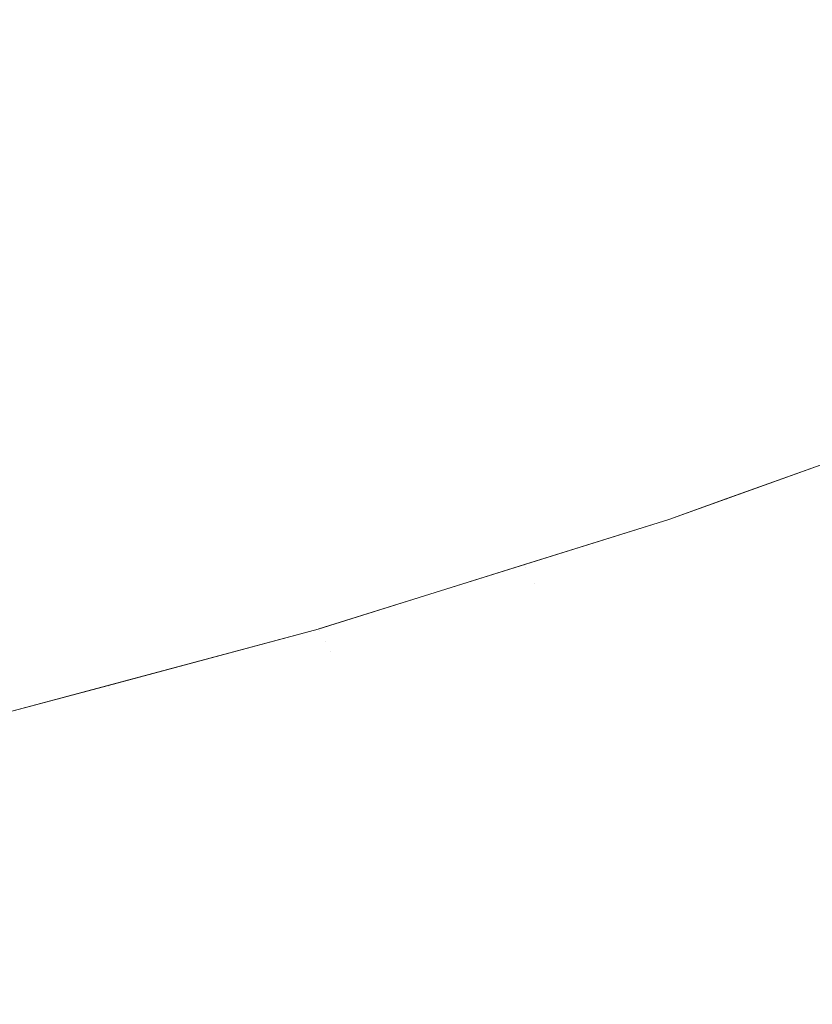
# Model space of a CAD drawing. Header units: centimetres. Extents: x -35.1 to 36.2, y 4.2 to 6.
# Tile 228 of 256: x 12.087 to 12.1157, y 4.5002 to 4.5358. Entities that reach past the tile are written whole.
import ezdxf

# ---------------------------------------------------------------- set-up
doc = ezdxf.new("R2010")
doc.units = ezdxf.units.CM
doc.header["$LTSCALE"] = 2.54
doc.layers.add('Lucido design-1', color=7, linetype='Continuous')

# ---------------------------------------------------------------- blocks, each defined once
blk = doc.blocks.new('Gruppo-4-1')
at = {"color": 7, "linetype": 'Continuous', "lineweight": 9}
blk.add_3dface([(-34.952766, 5.900212, -2276.22217), (-34.952766, 4.300212, -2276.22217), (36.079692, 4.300212, -2276.22217), (36.079692, 5.900212, -2276.22217)], dxfattribs=at)
for points, invisible_edges in [([(12.109233, 4.536925, -2276.665321), (12.115632, 4.539387, -2276.665321), (12.116533, 4.538124, -2276.667449), (12.110083, 4.535643, -2276.667449)], 15), ([(12.093602, 4.536654, -2276.65914), (12.100106, 4.538801, -2276.65914), (12.100999, 4.537347, -2276.661164), (12.094437, 4.535181, -2276.661164)], 15), ([(12.093602, 4.536654, -2276.65914), (12.086975, 4.534642, -2276.65914), (12.086174, 4.536184, -2276.657156), (12.092739, 4.538177, -2276.657156)], 15), ([(12.109233, 4.536925, -2276.665321), (12.102693, 4.53459, -2276.665321), (12.101862, 4.535943, -2276.663225), (12.108348, 4.538259, -2276.663225)], 15), ([(12.110083, 4.535643, -2276.667449), (12.116533, 4.538124, -2276.667449), (12.117397, 4.536913, -2276.669608), (12.110899, 4.534414, -2276.669608)], 15), ([(12.094437, 4.535181, -2276.661164), (12.100999, 4.537347, -2276.661164), (12.101862, 4.535943, -2276.663225), (12.095244, 4.533758, -2276.663225)], 15), ([(12.094437, 4.535181, -2276.661164), (12.087751, 4.533151, -2276.661164), (12.086975, 4.534642, -2276.65914), (12.093602, 4.536654, -2276.65914)], 15), ([(12.110083, 4.535643, -2276.667449), (12.103493, 4.53329, -2276.667449), (12.102693, 4.53459, -2276.665321), (12.109233, 4.536925, -2276.665321)], 15), ([(12.110899, 4.534414, -2276.669608), (12.117397, 4.536913, -2276.669608), (12.118223, 4.535755, -2276.671794), (12.111679, 4.533238, -2276.671794)], 15), ([(12.095244, 4.533758, -2276.663225), (12.101862, 4.535943, -2276.663225), (12.102693, 4.53459, -2276.665321), (12.09602, 4.532388, -2276.665321)], 15), ([(12.110899, 4.534414, -2276.669608), (12.104259, 4.532043, -2276.669608), (12.103493, 4.53329, -2276.667449), (12.110083, 4.535643, -2276.667449)], 15), ([(12.111679, 4.533238, -2276.671794), (12.118223, 4.535755, -2276.671794), (12.119012, 4.53465, -2276.674006), (12.112424, 4.532116, -2276.674006)], 15), ([(12.095244, 4.533758, -2276.663225), (12.088499, 4.531711, -2276.663225), (12.087751, 4.533151, -2276.661164), (12.094437, 4.535181, -2276.661164)], 15), ([(12.080232, 4.532771, -2276.65914), (12.086975, 4.534642, -2276.65914), (12.087751, 4.533151, -2276.661164), (12.080947, 4.531262, -2276.661164)], 15), ([(12.09602, 4.532388, -2276.665321), (12.102693, 4.53459, -2276.665321), (12.103493, 4.53329, -2276.667449), (12.096767, 4.531071, -2276.667449)], 15), ([(12.112424, 4.532116, -2276.674006), (12.119012, 4.53465, -2276.674006), (12.119762, 4.533599, -2276.676241), (12.113132, 4.531049, -2276.676241)], 15), ([(12.111679, 4.533238, -2276.671794), (12.104992, 4.530851, -2276.671794), (12.104259, 4.532043, -2276.669608), (12.110899, 4.534414, -2276.669608)], 15), ([(12.09602, 4.532388, -2276.665321), (12.089221, 4.530324, -2276.665321), (12.088499, 4.531711, -2276.663225), (12.095244, 4.533758, -2276.663225)], 15), ([(12.113132, 4.531049, -2276.676241), (12.119762, 4.533599, -2276.676241), (12.120473, 4.532601, -2276.678496), (12.113804, 4.530036, -2276.678496)], 15), ([(12.080947, 4.531262, -2276.661164), (12.087751, 4.533151, -2276.661164), (12.088499, 4.531711, -2276.663225), (12.081637, 4.529806, -2276.663225)], 15), ([(12.096767, 4.531071, -2276.667449), (12.103493, 4.53329, -2276.667449), (12.104259, 4.532043, -2276.669608), (12.097483, 4.529807, -2276.669608)], 15), ([(12.112424, 4.532116, -2276.674006), (12.105692, 4.529713, -2276.674006), (12.104992, 4.530851, -2276.671794), (12.111679, 4.533238, -2276.671794)], 15), ([(12.096767, 4.531071, -2276.667449), (12.089914, 4.52899, -2276.667449), (12.089221, 4.530324, -2276.665321), (12.09602, 4.532388, -2276.665321)], 15), ([(12.113804, 4.530036, -2276.678496), (12.120473, 4.532601, -2276.678496), (12.121146, 4.531658, -2276.680769), (12.114439, 4.529079, -2276.680769)], 15), ([(12.097483, 4.529807, -2276.669608), (12.104259, 4.532043, -2276.669608), (12.104992, 4.530851, -2276.671794), (12.098168, 4.528599, -2276.671794)], 15), ([(12.113132, 4.531049, -2276.676241), (12.106357, 4.52863, -2276.676241), (12.105692, 4.529713, -2276.674006), (12.112424, 4.532116, -2276.674006)], 15), ([(12.081637, 4.529806, -2276.663225), (12.088499, 4.531711, -2276.663225), (12.089221, 4.530324, -2276.665321), (12.082301, 4.528403, -2276.665321)], 15), ([(12.114439, 4.529079, -2276.680769), (12.121146, 4.531658, -2276.680769), (12.12178, 4.53077, -2276.683058), (12.115037, 4.528177, -2276.683058)], 15), ([(12.097483, 4.529807, -2276.669608), (12.090579, 4.527711, -2276.669608), (12.089914, 4.52899, -2276.667449), (12.096767, 4.531071, -2276.667449)], 15), ([(12.113804, 4.530036, -2276.678496), (12.106988, 4.527603, -2276.678496), (12.106357, 4.52863, -2276.676241), (12.113132, 4.531049, -2276.676241)], 15), ([(12.098168, 4.528599, -2276.671794), (12.104992, 4.530851, -2276.671794), (12.105692, 4.529713, -2276.674006), (12.098822, 4.527445, -2276.674006)], 15), ([(12.115037, 4.528177, -2276.683058), (12.12178, 4.53077, -2276.683058), (12.122375, 4.529937, -2276.68536), (12.115599, 4.52733, -2276.68536)], 15), ([(12.082301, 4.528403, -2276.665321), (12.089221, 4.530324, -2276.665321), (12.089914, 4.52899, -2276.667449), (12.082941, 4.527054, -2276.667449)], 15), ([(12.114439, 4.529079, -2276.680769), (12.107585, 4.526632, -2276.680769), (12.106988, 4.527603, -2276.678496), (12.113804, 4.530036, -2276.678496)], 15), ([(12.115599, 4.52733, -2276.68536), (12.122375, 4.529937, -2276.68536), (12.12293, 4.529158, -2276.687674), (12.116124, 4.52654, -2276.687674)], 15), ([(12.098168, 4.528599, -2276.671794), (12.091215, 4.526488, -2276.671794), (12.090579, 4.527711, -2276.669608), (12.097483, 4.529807, -2276.669608)], 15), ([(12.098822, 4.527445, -2276.674006), (12.105692, 4.529713, -2276.674006), (12.106357, 4.52863, -2276.676241), (12.099444, 4.526348, -2276.676241)], 15), ([(12.082941, 4.527054, -2276.667449), (12.089914, 4.52899, -2276.667449), (12.090579, 4.527711, -2276.669608), (12.083553, 4.525761, -2276.669608)], 15), ([(12.115037, 4.528177, -2276.683058), (12.108148, 4.525717, -2276.683058), (12.107585, 4.526632, -2276.680769), (12.114439, 4.529079, -2276.680769)], 15), ([(12.098822, 4.527445, -2276.674006), (12.091822, 4.52532, -2276.674006), (12.091215, 4.526488, -2276.671794), (12.098168, 4.528599, -2276.671794)], 15), ([(12.099444, 4.526348, -2276.676241), (12.106357, 4.52863, -2276.676241), (12.106988, 4.527603, -2276.678496), (12.100034, 4.525307, -2276.678496)], 15), ([(12.115599, 4.52733, -2276.68536), (12.108675, 4.524858, -2276.68536), (12.108148, 4.525717, -2276.683058), (12.115037, 4.528177, -2276.683058)], 15), ([(12.083553, 4.525761, -2276.669608), (12.090579, 4.527711, -2276.669608), (12.091215, 4.526488, -2276.671794), (12.08414, 4.524524, -2276.671794)], 15), ([(12.099444, 4.526348, -2276.676241), (12.092399, 4.52421, -2276.676241), (12.091822, 4.52532, -2276.674006), (12.098822, 4.527445, -2276.674006)], 15), ([(12.100034, 4.525307, -2276.678496), (12.106988, 4.527603, -2276.678496), (12.107585, 4.526632, -2276.680769), (12.100592, 4.524324, -2276.680769)], 15), ([(12.116124, 4.52654, -2276.687674), (12.109168, 4.524056, -2276.687674), (12.108675, 4.524858, -2276.68536), (12.115599, 4.52733, -2276.68536)], 15), ([(12.100592, 4.524324, -2276.680769), (12.107585, 4.526632, -2276.680769), (12.108148, 4.525717, -2276.683058), (12.101117, 4.523397, -2276.683058)], 15), ([(12.08414, 4.524524, -2276.671794), (12.091215, 4.526488, -2276.671794), (12.091822, 4.52532, -2276.674006), (12.084699, 4.523343, -2276.674006)], 15), ([(12.100034, 4.525307, -2276.678496), (12.092947, 4.523156, -2276.678496), (12.092399, 4.52421, -2276.676241), (12.099444, 4.526348, -2276.676241)], 15), ([(12.116612, 4.525804, -2276.689995), (12.109627, 4.52331, -2276.689995), (12.109168, 4.524056, -2276.687674), (12.116124, 4.52654, -2276.687674)], 15), ([(12.101117, 4.523397, -2276.683058), (12.108148, 4.525717, -2276.683058), (12.108675, 4.524858, -2276.68536), (12.10161, 4.522527, -2276.68536)], 15), ([(12.117063, 4.525124, -2276.692323), (12.110051, 4.52262, -2276.692323), (12.109627, 4.52331, -2276.689995), (12.116612, 4.525804, -2276.689995)], 15), ([(12.084699, 4.523343, -2276.674006), (12.091822, 4.52532, -2276.674006), (12.092399, 4.52421, -2276.676241), (12.085231, 4.52222, -2276.676241)], 15), ([(12.100592, 4.524324, -2276.680769), (12.093465, 4.52216, -2276.680769), (12.092947, 4.523156, -2276.678496), (12.100034, 4.525307, -2276.678496)], 15), ([(12.10161, 4.522527, -2276.68536), (12.108675, 4.524858, -2276.68536), (12.109168, 4.524056, -2276.687674), (12.102071, 4.521714, -2276.687674)], 15), ([(12.117478, 4.524499, -2276.694654), (12.110441, 4.521986, -2276.694654), (12.110051, 4.52262, -2276.692323), (12.117063, 4.525124, -2276.692323)], 15), ([(12.117857, 4.523928, -2276.696987), (12.110797, 4.521407, -2276.696987), (12.110441, 4.521986, -2276.694654), (12.117478, 4.524499, -2276.694654)], 15), ([(12.085231, 4.52222, -2276.676241), (12.092399, 4.52421, -2276.676241), (12.092947, 4.523156, -2276.678496), (12.085736, 4.521154, -2276.678496)], 15), ([(12.101117, 4.523397, -2276.683058), (12.093953, 4.521222, -2276.683058), (12.093465, 4.52216, -2276.680769), (12.100592, 4.524324, -2276.680769)], 15), ([(12.102071, 4.521714, -2276.687674), (12.109168, 4.524056, -2276.687674), (12.109627, 4.52331, -2276.689995), (12.102499, 4.520958, -2276.689995)], 15), ([(12.1182, 4.523411, -2276.699319), (12.111119, 4.520883, -2276.699319), (12.110797, 4.521407, -2276.696987), (12.117857, 4.523928, -2276.696987)], 15), ([(12.118507, 4.522947, -2276.701649), (12.111408, 4.520412, -2276.701649), (12.111119, 4.520883, -2276.699319), (12.1182, 4.523411, -2276.699319)], 15), ([(12.085736, 4.521154, -2276.678496), (12.092947, 4.523156, -2276.678496), (12.093465, 4.52216, -2276.680769), (12.086213, 4.520147, -2276.680769)], 15), ([(12.10161, 4.522527, -2276.68536), (12.094411, 4.520341, -2276.68536), (12.093953, 4.521222, -2276.683058), (12.101117, 4.523397, -2276.683058)], 15), ([(12.102499, 4.520958, -2276.689995), (12.109627, 4.52331, -2276.689995), (12.110051, 4.52262, -2276.692323), (12.102896, 4.520259, -2276.692323)], 15), ([(12.11878, 4.522536, -2276.703974), (12.111664, 4.519996, -2276.703974), (12.111408, 4.520412, -2276.701649), (12.118507, 4.522947, -2276.701649)], 15), ([(12.102071, 4.521714, -2276.687674), (12.094839, 4.519518, -2276.687674), (12.094411, 4.520341, -2276.68536), (12.10161, 4.522527, -2276.68536)], 15), ([(12.102896, 4.520259, -2276.692323), (12.110051, 4.52262, -2276.692323), (12.110441, 4.521986, -2276.694654), (12.10326, 4.519616, -2276.694654)], 15), ([(12.119018, 4.522177, -2276.706291), (12.111888, 4.519631, -2276.706291), (12.111664, 4.519996, -2276.703974), (12.11878, 4.522536, -2276.703974)], 15), ([(12.086213, 4.520147, -2276.680769), (12.093465, 4.52216, -2276.680769), (12.093953, 4.521222, -2276.683058), (12.086663, 4.519198, -2276.683058)], 15), ([(12.10326, 4.519616, -2276.694654), (12.110441, 4.521986, -2276.694654), (12.110797, 4.521407, -2276.696987), (12.103592, 4.519029, -2276.696987)], 15), ([(12.112584, 4.518514, -2276.72217), (12.122659, 4.522127, -2276.72217), (12.119756, 4.521086, -2276.92217), (12.110483, 4.517761, -2276.92217)], 10), ([(12.119223, 4.521869, -2276.7086), (12.11208, 4.519319, -2276.7086), (12.111888, 4.519631, -2276.706291), (12.119018, 4.522177, -2276.706291)], 15), ([(12.122659, 4.522127, -2276.72217), (12.112584, 4.518514, -2276.72217), (12.112583, 4.518501, -2276.71995), (12.119758, 4.521063, -2276.71995)], 14), ([(12.102499, 4.520958, -2276.689995), (12.095236, 4.518753, -2276.689995), (12.094839, 4.519518, -2276.687674), (12.102071, 4.521714, -2276.687674)], 15), ([(12.119394, 4.521611, -2276.710899), (12.112241, 4.519058, -2276.710899), (12.11208, 4.519319, -2276.7086), (12.119223, 4.521869, -2276.7086)], 15), ([(12.103592, 4.519029, -2276.696987), (12.110797, 4.521407, -2276.696987), (12.111119, 4.520883, -2276.699319), (12.103894, 4.518498, -2276.699319)], 15), ([(12.119532, 4.521403, -2276.713185), (12.112371, 4.518846, -2276.713185), (12.112241, 4.519058, -2276.710899), (12.119394, 4.521611, -2276.710899)], 15), ([(12.119638, 4.521243, -2276.715456), (12.112471, 4.518684, -2276.715456), (12.112371, 4.518846, -2276.713185), (12.119532, 4.521403, -2276.713185)], 15), ([(12.086663, 4.519198, -2276.683058), (12.093953, 4.521222, -2276.683058), (12.094411, 4.520341, -2276.68536), (12.087085, 4.518308, -2276.68536)], 15), ([(12.102896, 4.520259, -2276.692323), (12.095604, 4.518045, -2276.692323), (12.095236, 4.518753, -2276.689995), (12.102499, 4.520958, -2276.689995)], 15), ([(12.119802, 4.520995, -2276.925344), (12.112625, 4.518433, -2276.925344), (12.110483, 4.517761, -2276.92217), (12.119756, 4.521086, -2276.92217)], 11), ([(12.119713, 4.52113, -2276.717712), (12.112541, 4.518569, -2276.717712), (12.112471, 4.518684, -2276.715456), (12.119638, 4.521243, -2276.715456)], 15), ([(12.119758, 4.521063, -2276.71995), (12.112583, 4.518501, -2276.71995), (12.112541, 4.518569, -2276.717712), (12.119713, 4.52113, -2276.717712)], 15), ([(12.119896, 4.520854, -2276.928615), (12.112713, 4.51829, -2276.928615), (12.112625, 4.518433, -2276.925344), (12.119802, 4.520995, -2276.925344)], 15), ([(12.103894, 4.518498, -2276.699319), (12.111119, 4.520883, -2276.699319), (12.111408, 4.520412, -2276.701649), (12.104164, 4.518021, -2276.701649)], 15), ([(12.120059, 4.520608, -2276.931982), (12.112866, 4.51804, -2276.931982), (12.112713, 4.51829, -2276.928615), (12.119896, 4.520854, -2276.928615)], 15), ([(12.112969, 4.517872, -2276.933702), (12.112866, 4.51804, -2276.931982), (12.120059, 4.520608, -2276.931982), (12.120169, 4.520443, -2276.933702)], 15), ([(12.087085, 4.518308, -2276.68536), (12.094411, 4.520341, -2276.68536), (12.094839, 4.519518, -2276.687674), (12.087479, 4.517476, -2276.687674)], 15), ([(12.10326, 4.519616, -2276.694654), (12.095943, 4.517395, -2276.694654), (12.095604, 4.518045, -2276.692323), (12.102896, 4.520259, -2276.692323)], 15), ([(12.104164, 4.518021, -2276.701649), (12.111408, 4.520412, -2276.701649), (12.111664, 4.519996, -2276.703974), (12.104403, 4.517599, -2276.703974)], 15), ([(12.120169, 4.520443, -2276.933702), (12.120298, 4.520248, -2276.935444), (12.113091, 4.517674, -2276.935444), (12.112969, 4.517872, -2276.933702)], 15), ([(12.113232, 4.517445, -2276.93721), (12.113091, 4.517674, -2276.935444), (12.120298, 4.520248, -2276.935444), (12.120449, 4.520021, -2276.93721)], 15), ([(12.104403, 4.517599, -2276.703974), (12.111664, 4.519996, -2276.703974), (12.111888, 4.519631, -2276.706291), (12.104612, 4.51723, -2276.706291)], 15), ([(12.120449, 4.520021, -2276.93721), (12.12062, 4.519763, -2276.938998), (12.113393, 4.517183, -2276.938998), (12.113232, 4.517445, -2276.93721)], 15), ([(12.087479, 4.517476, -2276.687674), (12.094839, 4.519518, -2276.687674), (12.095236, 4.518753, -2276.689995), (12.087846, 4.516702, -2276.689995)], 15), ([(12.103592, 4.519029, -2276.696987), (12.096251, 4.516801, -2276.696987), (12.095943, 4.517395, -2276.694654), (12.10326, 4.519616, -2276.694654)], 15), ([(12.104612, 4.51723, -2276.706291), (12.111888, 4.519631, -2276.706291), (12.11208, 4.519319, -2276.7086), (12.104792, 4.516914, -2276.7086)], 15), ([(12.113575, 4.516886, -2276.940809), (12.113393, 4.517183, -2276.938998), (12.12062, 4.519763, -2276.938998), (12.120814, 4.519471, -2276.940809)], 15), ([(12.087085, 4.518308, -2276.68536), (12.079642, 4.516431, -2276.68536), (12.079256, 4.517331, -2276.683058), (12.086663, 4.519198, -2276.683058)], 15), ([(12.104792, 4.516914, -2276.7086), (12.11208, 4.519319, -2276.7086), (12.112241, 4.519058, -2276.710899), (12.104942, 4.516649, -2276.710899)], 15), ([(12.120814, 4.519471, -2276.940809), (12.121031, 4.519143, -2276.942641), (12.113779, 4.516554, -2276.942641), (12.113575, 4.516886, -2276.940809)], 15), ([(12.114006, 4.516186, -2276.944493), (12.113779, 4.516554, -2276.942641), (12.121031, 4.519143, -2276.942641), (12.121272, 4.51878, -2276.944493)], 15), ([(12.103894, 4.518498, -2276.699319), (12.096531, 4.516263, -2276.699319), (12.096251, 4.516801, -2276.696987), (12.103592, 4.519029, -2276.696987)], 15), ([(12.104942, 4.516649, -2276.710899), (12.112241, 4.519058, -2276.710899), (12.112371, 4.518846, -2276.713185), (12.105063, 4.516434, -2276.713185)], 15), ([(12.105063, 4.516434, -2276.713185), (12.112371, 4.518846, -2276.713185), (12.112471, 4.518684, -2276.715456), (12.105157, 4.51627, -2276.715456)], 15), ([(12.121272, 4.51878, -2276.944493), (12.121539, 4.518378, -2276.946366), (12.114256, 4.515778, -2276.946366), (12.114006, 4.516186, -2276.944493)], 15), ([(12.087846, 4.516702, -2276.689995), (12.095236, 4.518753, -2276.689995), (12.095604, 4.518045, -2276.692323), (12.088185, 4.515986, -2276.692323)], 15), ([(12.104164, 4.518021, -2276.701649), (12.096782, 4.515781, -2276.701649), (12.096531, 4.516263, -2276.699319), (12.103894, 4.518498, -2276.699319)], 15), ([(12.105157, 4.51627, -2276.715456), (12.112471, 4.518684, -2276.715456), (12.112541, 4.518569, -2276.717712), (12.105223, 4.516153, -2276.717712)], 15), ([(12.105223, 4.516153, -2276.717712), (12.112541, 4.518569, -2276.717712), (12.112583, 4.518501, -2276.71995), (12.105262, 4.516085, -2276.71995)], 15), ([(12.110483, 4.517761, -2276.72217), (12.105262, 4.516085, -2276.71995), (12.112583, 4.518501, -2276.71995)], 11), ([(12.105301, 4.516016, -2276.925344), (12.112625, 4.518433, -2276.925344), (12.112713, 4.51829, -2276.928615), (12.105383, 4.515871, -2276.928615)], 15), ([(12.110483, 4.517761, -2276.92217), (12.112625, 4.518433, -2276.925344), (12.105301, 4.516016, -2276.925344)], 11), ([(12.110483, 4.517761, -2276.92217), (12.110483, 4.517761, -2276.72217), (12.112584, 4.518514, -2276.72217)], 9), ([(12.112583, 4.518501, -2276.71995), (12.112584, 4.518514, -2276.72217), (12.110483, 4.517761, -2276.72217)], 9), ([(12.087479, 4.517476, -2276.687674), (12.080002, 4.515591, -2276.687674), (12.079642, 4.516431, -2276.68536), (12.087085, 4.518308, -2276.68536)], 15), ([(12.105383, 4.515871, -2276.928615), (12.112713, 4.51829, -2276.928615), (12.112866, 4.51804, -2276.931982), (12.105526, 4.515618, -2276.931982)], 15), ([(12.114531, 4.515332, -2276.948259), (12.114256, 4.515778, -2276.946366), (12.121539, 4.518378, -2276.946366), (12.121831, 4.517938, -2276.948259)], 15), ([(12.088185, 4.515986, -2276.692323), (12.095604, 4.518045, -2276.692323), (12.095943, 4.517395, -2276.694654), (12.088497, 4.515328, -2276.694654)], 15), ([(12.104403, 4.517599, -2276.703974), (12.097004, 4.515353, -2276.703974), (12.096782, 4.515781, -2276.701649), (12.104164, 4.518021, -2276.701649)], 15), ([(12.097813, 4.513797, -2276.72217), (12.110483, 4.517761, -2276.72217), (12.105255, 4.516125, -2276.92217), (12.097792, 4.513791, -2276.92217)], 10), ([(12.105262, 4.516085, -2276.71995), (12.110483, 4.517761, -2276.72217), (12.097813, 4.513797, -2276.72217)], 9), ([(12.105301, 4.516016, -2276.925344), (12.105255, 4.516125, -2276.92217), (12.110483, 4.517761, -2276.92217)], 9), ([(12.110483, 4.517761, -2276.72217), (12.110483, 4.517761, -2276.92217), (12.105255, 4.516125, -2276.92217)], 9), ([(12.105623, 4.515448, -2276.933702), (12.105526, 4.515618, -2276.931982), (12.112866, 4.51804, -2276.931982), (12.112969, 4.517872, -2276.933702)], 15), ([(12.112969, 4.517872, -2276.933702), (12.113091, 4.517674, -2276.935444), (12.105736, 4.515247, -2276.935444), (12.105623, 4.515448, -2276.933702)], 15), ([(12.121831, 4.517938, -2276.948259), (12.12215, 4.517457, -2276.95017), (12.114831, 4.514844, -2276.95017), (12.114531, 4.515332, -2276.948259)], 15), ([(12.087846, 4.516702, -2276.689995), (12.080337, 4.514809, -2276.689995), (12.080002, 4.515591, -2276.687674), (12.087479, 4.517476, -2276.687674)], 15), ([(12.088497, 4.515328, -2276.694654), (12.095943, 4.517395, -2276.694654), (12.096251, 4.516801, -2276.696987), (12.088782, 4.514727, -2276.696987)], 15), ([(12.104612, 4.51723, -2276.706291), (12.097198, 4.514979, -2276.706291), (12.097004, 4.515353, -2276.703974), (12.104403, 4.517599, -2276.703974)], 15), ([(12.105868, 4.515015, -2276.93721), (12.105736, 4.515247, -2276.935444), (12.113091, 4.517674, -2276.935444), (12.113232, 4.517445, -2276.93721)], 15), ([(12.113232, 4.517445, -2276.93721), (12.113393, 4.517183, -2276.938998), (12.106019, 4.514749, -2276.938998), (12.105868, 4.515015, -2276.93721)], 15), ([(12.115157, 4.514314, -2276.952099), (12.114831, 4.514844, -2276.95017), (12.12215, 4.517457, -2276.95017), (12.122497, 4.516934, -2276.952099)], 15), ([(12.104792, 4.516914, -2276.7086), (12.097365, 4.514659, -2276.7086), (12.097198, 4.514979, -2276.706291), (12.104612, 4.51723, -2276.706291)], 15), ([(12.106189, 4.514448, -2276.940809), (12.106019, 4.514749, -2276.938998), (12.113393, 4.517183, -2276.938998), (12.113575, 4.516886, -2276.940809)], 15), ([(12.088185, 4.515986, -2276.692323), (12.080647, 4.514086, -2276.692323), (12.080337, 4.514809, -2276.689995), (12.087846, 4.516702, -2276.689995)], 15), ([(12.088782, 4.514727, -2276.696987), (12.096251, 4.516801, -2276.696987), (12.096531, 4.516263, -2276.699319), (12.089039, 4.514183, -2276.699319)], 15), ([(12.104942, 4.516649, -2276.710899), (12.097504, 4.514391, -2276.710899), (12.097365, 4.514659, -2276.7086), (12.104792, 4.516914, -2276.7086)], 15), ([(12.105063, 4.516434, -2276.713185), (12.097617, 4.514174, -2276.713185), (12.097504, 4.514391, -2276.710899), (12.104942, 4.516649, -2276.710899)], 15), ([(12.113575, 4.516886, -2276.940809), (12.113779, 4.516554, -2276.942641), (12.10638, 4.514112, -2276.942641), (12.106189, 4.514448, -2276.940809)], 15), ([(12.122497, 4.516934, -2276.952099), (12.122873, 4.516368, -2276.954044), (12.11551, 4.513739, -2276.954044), (12.115157, 4.514314, -2276.952099)], 15), ([(12.105157, 4.51627, -2276.715456), (12.097704, 4.514007, -2276.715456), (12.097617, 4.514174, -2276.713185), (12.105063, 4.516434, -2276.713185)], 15), ([(12.106592, 4.513738, -2276.944493), (12.10638, 4.514112, -2276.942641), (12.113779, 4.516554, -2276.942641), (12.114006, 4.516186, -2276.944493)], 15), ([(12.115891, 4.513119, -2276.956004), (12.11551, 4.513739, -2276.954044), (12.122873, 4.516368, -2276.954044), (12.123278, 4.515757, -2276.956004)], 15), ([(12.088497, 4.515328, -2276.694654), (12.080931, 4.513421, -2276.694654), (12.080647, 4.514086, -2276.692323), (12.088185, 4.515986, -2276.692323)], 15), ([(12.089039, 4.514183, -2276.699319), (12.096531, 4.516263, -2276.699319), (12.096782, 4.515781, -2276.701649), (12.08927, 4.513695, -2276.701649)], 15), ([(12.105223, 4.516153, -2276.717712), (12.097765, 4.51389, -2276.717712), (12.097704, 4.514007, -2276.715456), (12.105157, 4.51627, -2276.715456)], 15), ([(12.105262, 4.516085, -2276.71995), (12.097801, 4.51382, -2276.71995), (12.097765, 4.51389, -2276.717712), (12.105223, 4.516153, -2276.717712)], 15), ([(12.097838, 4.51375, -2276.925344), (12.097792, 4.513791, -2276.92217), (12.105255, 4.516125, -2276.92217)], 9), ([(12.097813, 4.513797, -2276.72217), (12.097801, 4.51382, -2276.71995), (12.105262, 4.516085, -2276.71995)], 11), ([(12.105255, 4.516125, -2276.92217), (12.105301, 4.516016, -2276.925344), (12.097838, 4.51375, -2276.925344)], 11), ([(12.105383, 4.515871, -2276.928615), (12.097914, 4.513603, -2276.928615), (12.097838, 4.51375, -2276.925344), (12.105301, 4.516016, -2276.925344)], 15), ([(12.114006, 4.516186, -2276.944493), (12.114256, 4.515778, -2276.946366), (12.106825, 4.513326, -2276.946366), (12.106592, 4.513738, -2276.944493)], 15), ([(12.08927, 4.513695, -2276.701649), (12.096782, 4.515781, -2276.701649), (12.097004, 4.515353, -2276.703974), (12.089475, 4.513263, -2276.703974)], 15), ([(12.105526, 4.515618, -2276.931982), (12.098047, 4.513347, -2276.931982), (12.097914, 4.513603, -2276.928615), (12.105383, 4.515871, -2276.928615)], 15), ([(12.098047, 4.513347, -2276.931982), (12.105526, 4.515618, -2276.931982), (12.105623, 4.515448, -2276.933702)], 11), ([(12.107082, 4.512873, -2276.948259), (12.106825, 4.513326, -2276.946366), (12.114256, 4.515778, -2276.946366), (12.114531, 4.515332, -2276.948259)], 15), ([(12.088782, 4.514727, -2276.696987), (12.081192, 4.512814, -2276.696987), (12.080931, 4.513421, -2276.694654), (12.088497, 4.515328, -2276.694654)], 15), ([(12.089475, 4.513263, -2276.703974), (12.097004, 4.515353, -2276.703974), (12.097198, 4.514979, -2276.706291), (12.089654, 4.512885, -2276.706291)], 15), ([(12.105623, 4.515448, -2276.933702), (12.098242, 4.512972, -2276.935444), (12.098047, 4.513347, -2276.931982)], 11), ([(12.105623, 4.515448, -2276.933702), (12.105736, 4.515247, -2276.935444), (12.098242, 4.512972, -2276.935444)], 11), ([(12.098364, 4.512737, -2276.93721), (12.098242, 4.512972, -2276.935444), (12.105736, 4.515247, -2276.935444), (12.105868, 4.515015, -2276.93721)], 15), ([(12.114531, 4.515332, -2276.948259), (12.114831, 4.514844, -2276.95017), (12.107362, 4.512379, -2276.95017), (12.107082, 4.512873, -2276.948259)], 15), ([(12.089654, 4.512885, -2276.706291), (12.097198, 4.514979, -2276.706291), (12.097365, 4.514659, -2276.7086), (12.089808, 4.512561, -2276.7086)], 15), ([(12.105868, 4.515015, -2276.93721), (12.106019, 4.514749, -2276.938998), (12.098504, 4.512468, -2276.938998), (12.098364, 4.512737, -2276.93721)], 15), ([(12.089039, 4.514183, -2276.699319), (12.081427, 4.512265, -2276.699319), (12.081192, 4.512814, -2276.696987), (12.088782, 4.514727, -2276.696987)], 15), ([(12.089808, 4.512561, -2276.7086), (12.097365, 4.514659, -2276.7086), (12.097504, 4.514391, -2276.710899), (12.089936, 4.51229, -2276.710899)], 15), ([(12.098662, 4.512164, -2276.940809), (12.098504, 4.512468, -2276.938998), (12.106019, 4.514749, -2276.938998), (12.106189, 4.514448, -2276.940809)], 15), ([(12.107667, 4.511842, -2276.952099), (12.107362, 4.512379, -2276.95017), (12.114831, 4.514844, -2276.95017), (12.115157, 4.514314, -2276.952099)], 15), ([(12.08927, 4.513695, -2276.701649), (12.081638, 4.511772, -2276.701649), (12.081427, 4.512265, -2276.699319), (12.089039, 4.514183, -2276.699319)], 15), ([(12.089936, 4.51229, -2276.710899), (12.097504, 4.514391, -2276.710899), (12.097617, 4.514174, -2276.713185), (12.09004, 4.512071, -2276.713185)], 15), ([(12.09004, 4.512071, -2276.713185), (12.097617, 4.514174, -2276.713185), (12.097704, 4.514007, -2276.715456), (12.09012, 4.511902, -2276.715456)], 15), ([(12.106189, 4.514448, -2276.940809), (12.10638, 4.514112, -2276.942641), (12.098839, 4.511823, -2276.942641), (12.098662, 4.512164, -2276.940809)], 15), ([(12.115157, 4.514314, -2276.952099), (12.11551, 4.513739, -2276.954044), (12.107997, 4.51126, -2276.954044), (12.107667, 4.511842, -2276.952099)], 15), ([(12.084622, 4.510259, -2276.72217), (12.097792, 4.513791, -2276.72217), (12.097792, 4.513791, -2276.92217), (12.090203, 4.511756, -2276.92217)], 10), ([(12.097792, 4.513791, -2276.72217), (12.084622, 4.510259, -2276.72217), (12.09021, 4.511713, -2276.71995)], 10), ([(12.09012, 4.511902, -2276.715456), (12.097704, 4.514007, -2276.715456), (12.097765, 4.51389, -2276.717712), (12.090177, 4.511783, -2276.717712)], 15), ([(12.090177, 4.511783, -2276.717712), (12.097765, 4.51389, -2276.717712), (12.097801, 4.51382, -2276.71995), (12.09021, 4.511713, -2276.71995)], 15), ([(12.090244, 4.511642, -2276.925344), (12.090203, 4.511756, -2276.92217), (12.097792, 4.513791, -2276.92217)], 9), ([(12.09021, 4.511713, -2276.71995), (12.097801, 4.51382, -2276.71995), (12.097792, 4.513791, -2276.72217)], 11), ([(12.097792, 4.513791, -2276.92217), (12.097838, 4.51375, -2276.925344), (12.090244, 4.511642, -2276.925344)], 11), ([(12.097801, 4.51382, -2276.71995), (12.097813, 4.513797, -2276.72217), (12.097792, 4.513791, -2276.72217)], 9), ([(12.097792, 4.513791, -2276.92217), (12.097792, 4.513791, -2276.72217), (12.097813, 4.513797, -2276.72217)], 9), ([(12.099036, 4.511445, -2276.944493), (12.098839, 4.511823, -2276.942641), (12.10638, 4.514112, -2276.942641), (12.106592, 4.513738, -2276.944493)], 15), ([(12.089475, 4.513263, -2276.703974), (12.081825, 4.511335, -2276.703974), (12.081638, 4.511772, -2276.701649), (12.08927, 4.513695, -2276.701649)], 15), ([(12.090244, 4.511642, -2276.925344), (12.097838, 4.51375, -2276.925344), (12.097914, 4.513603, -2276.928615), (12.090314, 4.511493, -2276.928615)], 15), ([(12.090314, 4.511493, -2276.928615), (12.097914, 4.513603, -2276.928615), (12.098047, 4.513347, -2276.931982), (12.090437, 4.511234, -2276.931982)], 15), ([(12.106592, 4.513738, -2276.944493), (12.106825, 4.513326, -2276.946366), (12.099253, 4.511027, -2276.946366), (12.099036, 4.511445, -2276.944493)], 15), ([(12.108353, 4.510632, -2276.956004), (12.107997, 4.51126, -2276.954044), (12.11551, 4.513739, -2276.954044), (12.115891, 4.513119, -2276.956004)], 15), ([(12.089654, 4.512885, -2276.706291), (12.081989, 4.510953, -2276.706291), (12.081825, 4.511335, -2276.703974), (12.089475, 4.513263, -2276.703974)], 15), ([(12.090437, 4.511234, -2276.931982), (12.098047, 4.513347, -2276.931982), (12.098242, 4.512972, -2276.935444), (12.090616, 4.510855, -2276.935444)], 15), ([(12.099491, 4.510569, -2276.948259), (12.099253, 4.511027, -2276.946366), (12.106825, 4.513326, -2276.946366), (12.107082, 4.512873, -2276.948259)], 15), ([(12.115891, 4.513119, -2276.956004), (12.1163, 4.512453, -2276.957979), (12.108735, 4.509956, -2276.957979), (12.108353, 4.510632, -2276.956004)], 15), ([(12.089808, 4.512561, -2276.7086), (12.082129, 4.510626, -2276.7086), (12.081989, 4.510953, -2276.706291), (12.089654, 4.512885, -2276.706291)], 15), ([(12.090729, 4.510617, -2276.93721), (12.090616, 4.510855, -2276.935444), (12.098242, 4.512972, -2276.935444), (12.098364, 4.512737, -2276.93721)], 15), ([(12.098364, 4.512737, -2276.93721), (12.098504, 4.512468, -2276.938998), (12.090858, 4.510345, -2276.938998), (12.090729, 4.510617, -2276.93721)], 15), ([(12.107082, 4.512873, -2276.948259), (12.107362, 4.512379, -2276.95017), (12.099752, 4.510069, -2276.95017), (12.099491, 4.510569, -2276.948259)], 15), ([(12.089936, 4.51229, -2276.710899), (12.082247, 4.510352, -2276.710899), (12.082129, 4.510626, -2276.7086), (12.089808, 4.512561, -2276.7086)], 15), ([(12.091004, 4.510038, -2276.940809), (12.090858, 4.510345, -2276.938998), (12.098504, 4.512468, -2276.938998), (12.098662, 4.512164, -2276.940809)], 15), ([(12.100034, 4.509525, -2276.952099), (12.099752, 4.510069, -2276.95017), (12.107362, 4.512379, -2276.95017), (12.107667, 4.511842, -2276.952099)], 15), ([(12.108735, 4.509956, -2276.957979), (12.1163, 4.512453, -2276.957979), (12.11674, 4.511738, -2276.959966), (12.109146, 4.509232, -2276.959966)], 15), ([(12.09004, 4.512071, -2276.713185), (12.082342, 4.51013, -2276.713185), (12.082247, 4.510352, -2276.710899), (12.089936, 4.51229, -2276.710899)], 15), ([(12.09012, 4.511902, -2276.715456), (12.082415, 4.50996, -2276.715456), (12.082342, 4.51013, -2276.713185), (12.09004, 4.512071, -2276.713185)], 15), ([(12.098662, 4.512164, -2276.940809), (12.098839, 4.511823, -2276.942641), (12.091167, 4.509693, -2276.942641), (12.091004, 4.510038, -2276.940809)], 15), ([(12.090177, 4.511783, -2276.717712), (12.082466, 4.50984, -2276.717712), (12.082415, 4.50996, -2276.715456), (12.09012, 4.511902, -2276.715456)], 15), ([(12.09021, 4.511713, -2276.71995), (12.082497, 4.509768, -2276.71995), (12.082466, 4.50984, -2276.717712), (12.090177, 4.511783, -2276.717712)], 15), ([(12.082497, 4.509768, -2276.71995), (12.09021, 4.511713, -2276.71995), (12.084622, 4.510259, -2276.72217)], 11), ([(12.084622, 4.510259, -2276.92217), (12.090203, 4.511756, -2276.92217), (12.090244, 4.511642, -2276.925344)], 10), ([(12.090203, 4.511756, -2276.92217), (12.084622, 4.510259, -2276.92217), (12.084622, 4.510259, -2276.72217)], 10), ([(12.091348, 4.509311, -2276.944493), (12.091167, 4.509693, -2276.942641), (12.098839, 4.511823, -2276.942641), (12.099036, 4.511445, -2276.944493)], 15), ([(12.107667, 4.511842, -2276.952099), (12.107997, 4.51126, -2276.954044), (12.100341, 4.508935, -2276.954044), (12.100034, 4.509525, -2276.952099)], 15), ([(12.109146, 4.509232, -2276.959966), (12.11674, 4.511738, -2276.959966), (12.11721, 4.510974, -2276.961965), (12.109585, 4.508457, -2276.961965)], 15), ([(12.090244, 4.511642, -2276.925344), (12.082527, 4.509697, -2276.925344), (12.084622, 4.510259, -2276.92217)], 11), ([(12.090314, 4.511493, -2276.928615), (12.082591, 4.509547, -2276.928615), (12.082527, 4.509697, -2276.925344), (12.090244, 4.511642, -2276.925344)], 15), ([(12.090437, 4.511234, -2276.931982), (12.082704, 4.509285, -2276.931982), (12.082591, 4.509547, -2276.928615), (12.090314, 4.511493, -2276.928615)], 15), ([(12.099036, 4.511445, -2276.944493), (12.099253, 4.511027, -2276.946366), (12.091548, 4.508888, -2276.946366), (12.091348, 4.509311, -2276.944493)], 15), ([(12.090616, 4.510855, -2276.935444), (12.082868, 4.508902, -2276.935444), (12.082704, 4.509285, -2276.931982), (12.090437, 4.511234, -2276.931982)], 15), ([(12.091768, 4.508425, -2276.948259), (12.091548, 4.508888, -2276.946366), (12.099253, 4.511027, -2276.946366), (12.099491, 4.510569, -2276.948259)], 15), ([(12.100671, 4.5083, -2276.956004), (12.100341, 4.508935, -2276.954044), (12.107997, 4.51126, -2276.954044), (12.108353, 4.510632, -2276.956004)], 15), ([(12.109585, 4.508457, -2276.961965), (12.11721, 4.510974, -2276.961965), (12.117711, 4.510158, -2276.963974), (12.110054, 4.507631, -2276.963974)], 15), ([(12.082971, 4.508662, -2276.93721), (12.082868, 4.508902, -2276.935444), (12.090616, 4.510855, -2276.935444), (12.090729, 4.510617, -2276.93721)], 15), ([(12.090729, 4.510617, -2276.93721), (12.090858, 4.510345, -2276.938998), (12.083089, 4.508387, -2276.938998), (12.082971, 4.508662, -2276.93721)], 15), ([(12.108353, 4.510632, -2276.956004), (12.108735, 4.509956, -2276.957979), (12.101027, 4.507616, -2276.957979), (12.100671, 4.5083, -2276.956004)], 15), ([(12.083222, 4.508076, -2276.940809), (12.083089, 4.508387, -2276.938998), (12.090858, 4.510345, -2276.938998), (12.091004, 4.510038, -2276.940809)], 15), ([(12.099491, 4.510569, -2276.948259), (12.099752, 4.510069, -2276.95017), (12.092008, 4.507919, -2276.95017), (12.091768, 4.508425, -2276.948259)], 15), ([(12.091004, 4.510038, -2276.940809), (12.091167, 4.509693, -2276.942641), (12.083371, 4.507728, -2276.942641), (12.083222, 4.508076, -2276.940809)], 15), ([(12.092268, 4.507369, -2276.952099), (12.092008, 4.507919, -2276.95017), (12.099752, 4.510069, -2276.95017), (12.100034, 4.509525, -2276.952099)], 15), ([(12.109146, 4.509232, -2276.959966), (12.101408, 4.506883, -2276.959966), (12.101027, 4.507616, -2276.957979), (12.108735, 4.509956, -2276.957979)], 15), ([(12.110054, 4.507631, -2276.963974), (12.117711, 4.510158, -2276.963974), (12.118245, 4.50929, -2276.96599), (12.110552, 4.506751, -2276.96599)], 15), ([(12.083536, 4.507342, -2276.944493), (12.083371, 4.507728, -2276.942641), (12.091167, 4.509693, -2276.942641), (12.091348, 4.509311, -2276.944493)], 15), ([(12.100034, 4.509525, -2276.952099), (12.100341, 4.508935, -2276.954044), (12.092551, 4.506773, -2276.954044), (12.092268, 4.507369, -2276.952099)], 15), ([(12.091348, 4.509311, -2276.944493), (12.091548, 4.508888, -2276.946366), (12.083719, 4.506915, -2276.946366), (12.083536, 4.507342, -2276.944493)], 15), ([(12.109585, 4.508457, -2276.961965), (12.101816, 4.506099, -2276.961965), (12.101408, 4.506883, -2276.959966), (12.109146, 4.509232, -2276.959966)], 15), ([(12.110552, 4.506751, -2276.96599), (12.118245, 4.50929, -2276.96599), (12.118811, 4.508368, -2276.968013), (12.111082, 4.505817, -2276.968013)], 15), ([(12.08392, 4.506447, -2276.948259), (12.083719, 4.506915, -2276.946366), (12.091548, 4.508888, -2276.946366), (12.091768, 4.508425, -2276.948259)], 15), ([(12.092855, 4.50613, -2276.956004), (12.092551, 4.506773, -2276.954044), (12.100341, 4.508935, -2276.954044), (12.100671, 4.5083, -2276.956004)], 15), ([(12.110054, 4.507631, -2276.963974), (12.102251, 4.505262, -2276.963974), (12.101816, 4.506099, -2276.961965), (12.109585, 4.508457, -2276.961965)], 15), ([(12.091768, 4.508425, -2276.948259), (12.092008, 4.507919, -2276.95017), (12.084139, 4.505936, -2276.95017), (12.08392, 4.506447, -2276.948259)], 15), ([(12.100671, 4.5083, -2276.956004), (12.101027, 4.507616, -2276.957979), (12.093183, 4.505439, -2276.957979), (12.092855, 4.50613, -2276.956004)], 15), ([(12.111082, 4.505817, -2276.968013), (12.118811, 4.508368, -2276.968013), (12.119412, 4.507391, -2276.97004), (12.111643, 4.504827, -2276.97004)], 15), ([(12.084377, 4.50538, -2276.952099), (12.084139, 4.505936, -2276.95017), (12.092008, 4.507919, -2276.95017), (12.092268, 4.507369, -2276.952099)], 15), ([(12.092268, 4.507369, -2276.952099), (12.092551, 4.506773, -2276.954044), (12.084635, 4.504778, -2276.954044), (12.084377, 4.50538, -2276.952099)], 15), ([(12.093183, 4.505439, -2276.957979), (12.101027, 4.507616, -2276.957979), (12.101408, 4.506883, -2276.959966), (12.093534, 4.504697, -2276.959966)], 15), ([(12.110552, 4.506751, -2276.96599), (12.102714, 4.504371, -2276.96599), (12.102251, 4.505262, -2276.963974), (12.110054, 4.507631, -2276.963974)], 15), ([(12.111643, 4.504827, -2276.97004), (12.119412, 4.507391, -2276.97004), (12.120047, 4.506357, -2276.972069), (12.112236, 4.50378, -2276.972069)], 15), ([(12.084913, 4.504128, -2276.956004), (12.084635, 4.504778, -2276.954044), (12.092551, 4.506773, -2276.954044), (12.092855, 4.50613, -2276.956004)], 15), ([(12.093534, 4.504697, -2276.959966), (12.101408, 4.506883, -2276.959966), (12.101816, 4.506099, -2276.961965), (12.09391, 4.503904, -2276.961965)], 15), ([(12.111082, 4.505817, -2276.968013), (12.103205, 4.503426, -2276.968013), (12.102714, 4.504371, -2276.96599), (12.110552, 4.506751, -2276.96599)], 15), ([(12.112236, 4.50378, -2276.972069), (12.120047, 4.506357, -2276.972069), (12.120718, 4.505266, -2276.974099), (12.112863, 4.502674, -2276.974099)], 15), ([(12.092855, 4.50613, -2276.956004), (12.093183, 4.505439, -2276.957979), (12.085213, 4.50343, -2276.957979), (12.084913, 4.504128, -2276.956004)], 15), ([(12.09391, 4.503904, -2276.961965), (12.101816, 4.506099, -2276.961965), (12.102251, 4.505262, -2276.963974), (12.094311, 4.503058, -2276.963974)], 15), ([(12.111643, 4.504827, -2276.97004), (12.103726, 4.502424, -2276.97004), (12.103205, 4.503426, -2276.968013), (12.111082, 4.505817, -2276.968013)], 15), ([(12.093534, 4.504697, -2276.959966), (12.085534, 4.50268, -2276.959966), (12.085213, 4.50343, -2276.957979), (12.093183, 4.505439, -2276.957979)], 15), ([(12.094311, 4.503058, -2276.963974), (12.102251, 4.505262, -2276.963974), (12.102714, 4.504371, -2276.96599), (12.094738, 4.502157, -2276.96599)], 15), ([(12.112863, 4.502674, -2276.974099), (12.120718, 4.505266, -2276.974099), (12.121424, 4.504117, -2276.976126), (12.113523, 4.501509, -2276.976126)], 15), ([(12.09391, 4.503904, -2276.961965), (12.085877, 4.501879, -2276.961965), (12.085534, 4.50268, -2276.959966), (12.093534, 4.504697, -2276.959966)], 15), ([(12.112236, 4.50378, -2276.972069), (12.104278, 4.501364, -2276.972069), (12.103726, 4.502424, -2276.97004), (12.111643, 4.504827, -2276.97004)], 15), ([(12.094738, 4.502157, -2276.96599), (12.102714, 4.504371, -2276.96599), (12.103205, 4.503426, -2276.968013), (12.095191, 4.501201, -2276.968013)], 15), ([(12.094311, 4.503058, -2276.963974), (12.086243, 4.501024, -2276.963974), (12.085877, 4.501879, -2276.961965), (12.09391, 4.503904, -2276.961965)], 15), ([(12.113523, 4.501509, -2276.976126), (12.121424, 4.504117, -2276.976126), (12.122168, 4.502907, -2276.978149), (12.114218, 4.500284, -2276.978149)], 15), ([(12.112863, 4.502674, -2276.974099), (12.104859, 4.500244, -2276.974099), (12.104278, 4.501364, -2276.972069), (12.112236, 4.50378, -2276.972069)], 15), ([(12.095191, 4.501201, -2276.968013), (12.103205, 4.503426, -2276.968013), (12.103726, 4.502424, -2276.97004), (12.095671, 4.500187, -2276.97004)], 15), ([(12.094738, 4.502157, -2276.96599), (12.086633, 4.500115, -2276.96599), (12.086243, 4.501024, -2276.963974), (12.094311, 4.503058, -2276.963974)], 15), ([(12.114218, 4.500284, -2276.978149), (12.122168, 4.502907, -2276.978149), (12.122949, 4.501637, -2276.980164), (12.114948, 4.498997, -2276.980164)], 15), ([(12.095671, 4.500187, -2276.97004), (12.103726, 4.502424, -2276.97004), (12.104278, 4.501364, -2276.972069), (12.096179, 4.499115, -2276.972069)], 15), ([(12.113523, 4.501509, -2276.976126), (12.105473, 4.499065, -2276.976126), (12.104859, 4.500244, -2276.974099), (12.112863, 4.502674, -2276.974099)], 15), ([(12.095191, 4.501201, -2276.968013), (12.087047, 4.499148, -2276.968013), (12.086633, 4.500115, -2276.96599), (12.094738, 4.502157, -2276.96599)], 15), ([(12.096179, 4.499115, -2276.972069), (12.104278, 4.501364, -2276.972069), (12.104859, 4.500244, -2276.974099), (12.096715, 4.497984, -2276.974099)], 15), ([(12.114218, 4.500284, -2276.978149), (12.106118, 4.497825, -2276.978149), (12.105473, 4.499065, -2276.976126), (12.113523, 4.501509, -2276.976126)], 15), ([(12.114948, 4.498997, -2276.980164), (12.122949, 4.501637, -2276.980164), (12.123767, 4.500305, -2276.98217), (12.115713, 4.497647, -2276.98217)], 15), ([(12.095671, 4.500187, -2276.97004), (12.087486, 4.498124, -2276.97004), (12.087047, 4.499148, -2276.968013), (12.095191, 4.501201, -2276.968013)], 15), ([(12.096715, 4.497984, -2276.974099), (12.104859, 4.500244, -2276.974099), (12.105473, 4.499065, -2276.976126), (12.09728, 4.496791, -2276.976126)], 15), ([(12.114948, 4.498997, -2276.980164), (12.106795, 4.496522, -2276.980164), (12.106118, 4.497825, -2276.978149), (12.114218, 4.500284, -2276.978149)], 15)]:
    blk.add_3dface(points, dxfattribs=dict(at, invisible_edges=invisible_edges))

msp = doc.modelspace()

# ---------------------------------------------------------------- block references
at = {"layer": 'Lucido design-1', "color": 7}
msp.add_blockref('Gruppo-4-1', (0, 0), dxfattribs=at)

doc.saveas('drawing.dxf')
